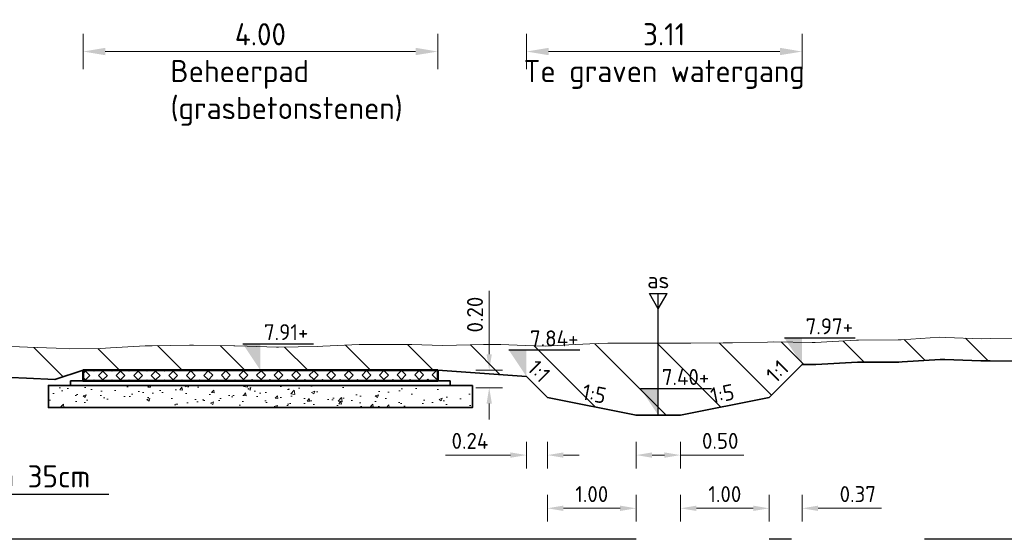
# Model space of a CAD drawing. Header units: metres. Extents: x 199581 to 207779, y 462378 to 466293.
# Tile 73 of 134: x 207310.96 to 207322.06, y 466013.59 to 466019.45. Entities that reach past the tile are written whole.
import ezdxf
from ezdxf import colors
from ezdxf.entities.mleader import LeaderData, LeaderLine
from ezdxf.enums import TextEntityAlignment as Align
from ezdxf.math import Vec2, Vec3

# ---------------------------------------------------------------- set-up
doc = ezdxf.new("R2010")
doc.units = ezdxf.units.M
doc.linetypes.add('AL-NAP_LIJN', pattern=[15.25, 12, -1.5, 0.25, -1.5])
doc.layers.get('0').update_dxf_attribs({"lineweight": 25})
for name, color, linetype, lineweight in [('B-WE-GR-MAAIVELD-G-GRIJS', 253, 'GW-MAAIVELD', 13), ('N-WA-VH-VERHARDING_FUNDERING-AD', 252, 'Continuous', 18), ('N-WA-VH-VERHARDING_FUNDERING_GRANULAAT_MENG-GD', 251, 'Continuous', 35), ('N-WA-VH-VERHARDING_FUNDERING_ZAND-GD', 251, 'Continuous', 35), ('N-WE-AM-AS-SD', 10, 'Continuous', 25), ('N-WE-GW-MAAIVELD-GD', 90, 'GW-MAAIVELD', 35), ('N-WE-GW-ONTGRAVING-WERK-AD', 253, 'Continuous', 18), ('N-WE-VH-VERHARDING_GRASBETONSTEEN-GD', 7, 'Continuous', 50), ('X-XX-AL-M', 7, 'Continuous', 18), ('X-XX-AL-NAP-GD', 253, 'AL-NAP_LIJN', 25), ('X-XX-AL-PEILMAAT-SD', 7, 'Continuous', 25), ('X-XX-AL-REFERENTIE-T25', 7, 'Continuous', 25), ('X-XX-AL-T18', 10, 'Continuous', 18)]:
    doc.layers.add(name, color=color, linetype=linetype, lineweight=lineweight)
doc.layers.add('N-WE-VH-VERHARDING_GRASBETONSTEEN-AD', color=72, linetype='Continuous', lineweight=18, transparency=0.3)
doc.styles.add('NLCS-ISO', font='NLCS-ISO.ttf')
doc.styles.add('NLCS-ISO-M100-T18', font='NLCS-ISO.ttf', dxfattribs={"height": 0.18})
doc.styles.add('NLCS-ISO-M100-T25', font='NLCS-ISO.ttf', dxfattribs={"height": 0.25})
doc.styles.add('NLCS-ISO-M50-T18', font='isocpeur.ttf', dxfattribs={"height": 0.09})
doc.linetypes.add('GW-MAAIVELD', pattern='A,12,[40,NLCS.SHX,S=1,R=0,X=0,Y=-0.5],12', length=24)
doc.dimstyles.new('NLCS-M100-T18-PIJL_L2_H1', dxfattribs={"dimscale": 0.1, "dimtxt": 2.5, "dimasz": 1.8, "dimexe": 2, "dimexo": 2, "dimgap": 0.7, "dimtad": 1, "dimzin": 0, "dimdsep": 46, "dimtxsty": 'NLCS-ISO-M100-T18', "dimcen": 0, "dimdle": 2, "dimclrd": 256, "dimclre": 256, "dimclrt": 10, "dimadec": 1, "dimazin": 0, "dimtfac": 1, "dimtdec": 3, "dimtofl": 0, "dimtmove": 0, "dimatfit": 3, "dimfxl": 2, "dimfxlon": 1, "dimtfillclr": 256, "dimtolj": 1, "dimtzin": 0, "dimlwd": -1, "dimlwe": -1, "dimarcsym": 0})
doc.dimstyles.new('NLCS-M100-T25-PIJL_L2_H1', dxfattribs={"dimscale": 0.1, "dimtxt": 2.5, "dimasz": 2.5, "dimexe": 2, "dimexo": 2, "dimgap": 0.7, "dimtad": 1, "dimzin": 0, "dimdsep": 46, "dimtxsty": 'NLCS-ISO-M100-T25', "dimcen": 0, "dimdle": 2, "dimclrd": 256, "dimclre": 256, "dimclrt": 256, "dimadec": 1, "dimazin": 0, "dimtfac": 1, "dimtdec": 3, "dimtofl": 0, "dimtmove": 0, "dimatfit": 3, "dimfxl": 2, "dimfxlon": 1, "dimtfillclr": 256, "dimtolj": 1, "dimtzin": 0, "dimlwd": -1, "dimlwe": -1, "dimarcsym": 0})

# ---------------------------------------------------------------- blocks, each defined once
blk = doc.blocks.new('SAM-AS-D')
for p, q in [((0, 3), (-0.25, 3.433)), ((0.25, 3.433), (-0.25, 3.433)), ((0, 0), (0, 3.433)), ((0, 3), (0.25, 3.433))]:
    blk.add_line(p, q)
blk = doc.blocks.new('SAL-PEILMAAT_INFRACAD_H01-SOD')
blk.add_line((-2, 3), (6, 3))
blk.add_solid([(-2, 3), (0, 3), (0, 0)])
at = {"style": 'NLCS-ISO'}
blk.add_attdef('...', (0.4, 3.4), '', height=1.8, dxfattribs=at)
blk = doc.blocks.new('*D137')
at = {"layer": 'X-XX-AL-M', "transparency": 16777216}
for p, q in [((207317.911, 466014.69), (207317.911, 466014.39)), ((207318.411, 466014.69), (207318.411, 466014.39)), ((207318.091, 466014.54), (207318.231, 466014.54)), ((207318.411, 466014.54), (207319.127, 466014.54))]:
    blk.add_line(p, q, dxfattribs=at)
for points in [[(207318.091, 466014.57), (207318.091, 466014.51), (207317.911, 466014.54)], [(207318.231, 466014.57), (207318.231, 466014.51), (207318.411, 466014.54)]]:
    blk.add_solid(points, dxfattribs=at)
at = {"layer": 'X-XX-AL-M', "transparency": 16777216, "insert": (207318.859, 466014.7), "char_height": 0.18, "attachment_point": 5, "style": 'NLCS-ISO-M100-T18'}
blk.add_mtext('\\A1;0.50', dxfattribs=at)
blk = doc.blocks.new('*D139')
at = {"layer": 'X-XX-AL-M', "transparency": 16777216}
for p, q in [((207316.911, 466014.09), (207316.911, 466013.79)), ((207317.911, 466014.09), (207317.911, 466013.79)), ((207317.731, 466013.94), (207317.091, 466013.94))]:
    blk.add_line(p, q, dxfattribs=at)
for points in [[(207317.091, 466013.97), (207317.091, 466013.91), (207316.911, 466013.94)], [(207317.731, 466013.97), (207317.731, 466013.91), (207317.911, 466013.94)]]:
    blk.add_solid(points, dxfattribs=at)
at = {"layer": 'X-XX-AL-M', "transparency": 16777216, "insert": (207317.411, 466014.1), "char_height": 0.18, "attachment_point": 5, "style": 'NLCS-ISO-M100-T18'}
blk.add_mtext('\\A1;1.00', dxfattribs=at)
blk = doc.blocks.new('*D138')
at = {"layer": 'X-XX-AL-M', "transparency": 16777216}
for p, q in [((207318.411, 466014.09), (207318.411, 466013.79)), ((207319.411, 466014.09), (207319.411, 466013.79)), ((207318.591, 466013.94), (207319.231, 466013.94))]:
    blk.add_line(p, q, dxfattribs=at)
for points in [[(207318.591, 466013.97), (207318.591, 466013.91), (207318.411, 466013.94)], [(207319.231, 466013.97), (207319.231, 466013.91), (207319.411, 466013.94)]]:
    blk.add_solid(points, dxfattribs=at)
at = {"layer": 'X-XX-AL-M', "transparency": 16777216, "insert": (207318.911, 466014.1), "char_height": 0.18, "attachment_point": 5, "style": 'NLCS-ISO-M100-T18'}
blk.add_mtext('\\A1;1.00', dxfattribs=at)
blk = doc.blocks.new('*D140')
at = {"layer": 'X-XX-AL-M', "transparency": 16777216}
for p, q in [((207316.675, 466014.69), (207316.675, 466014.39)), ((207316.911, 466014.69), (207316.911, 466014.39)), ((207316.495, 466014.54), (207315.761, 466014.54)), ((207317.091, 466014.54), (207317.271, 466014.54))]:
    blk.add_line(p, q, dxfattribs=at)
for points in [[(207316.495, 466014.57), (207316.495, 466014.51), (207316.675, 466014.54)], [(207317.091, 466014.57), (207317.091, 466014.51), (207316.911, 466014.54)]]:
    blk.add_solid(points, dxfattribs=at)
at = {"layer": 'X-XX-AL-M', "transparency": 16777216, "insert": (207316.038, 466014.7), "char_height": 0.18, "attachment_point": 5, "style": 'NLCS-ISO-M100-T18'}
blk.add_mtext('\\A1;0.24', dxfattribs=at)
blk = doc.blocks.new('*D141')
at = {"layer": 'X-XX-AL-M', "transparency": 16777216}
for p, q in [((207319.411, 466014.09), (207319.411, 466013.79)), ((207319.782, 466014.09), (207319.782, 466013.79)), ((207319.231, 466013.94), (207319.051, 466013.94)), ((207319.962, 466013.94), (207320.678, 466013.94))]:
    blk.add_line(p, q, dxfattribs=at)
for points in [[(207319.231, 466013.97), (207319.231, 466013.91), (207319.411, 466013.94)], [(207319.962, 466013.97), (207319.962, 466013.91), (207319.782, 466013.94)]]:
    blk.add_solid(points, dxfattribs=at)
at = {"layer": 'X-XX-AL-M', "transparency": 16777216, "insert": (207320.41, 466014.1), "char_height": 0.18, "attachment_point": 5, "style": 'NLCS-ISO-M100-T18'}
blk.add_mtext('\\A1;0.37', dxfattribs=at)
blk = doc.blocks.new('*D208')
at = {"layer": 'X-XX-AL-M', "transparency": 16777216}
for p, q in [((207316.675, 466018.89), (207316.675, 466019.29)), ((207319.782, 466018.89), (207319.782, 466019.29)), ((207316.925, 466019.09), (207319.532, 466019.09))]:
    blk.add_line(p, q, dxfattribs=at)
for points in [[(207316.925, 466019.132), (207316.925, 466019.049), (207316.675, 466019.09)], [(207319.532, 466019.132), (207319.532, 466019.049), (207319.782, 466019.09)]]:
    blk.add_solid(points, dxfattribs=at)
at = {"layer": 'X-XX-AL-M', "transparency": 16777216, "insert": (207318.228, 466019.285), "char_height": 0.25, "attachment_point": 5, "style": 'NLCS-ISO-M100-T25'}
blk.add_mtext('\\A1;3.11', dxfattribs=at)
blk = doc.blocks.new('*D224')
at = {"layer": 'X-XX-AL-M', "transparency": 16777216}
for p, q in [((207316.255, 466015.676), (207316.255, 466016.392)), ((207316.105, 466015.496), (207316.405, 466015.496)), ((207316.405, 466015.3), (207316.105, 466015.3)), ((207316.255, 466015.12), (207316.255, 466014.94))]:
    blk.add_line(p, q, dxfattribs=at)
for points in [[(207316.225, 466015.676), (207316.285, 466015.676), (207316.255, 466015.496)], [(207316.225, 466015.12), (207316.285, 466015.12), (207316.255, 466015.3)]]:
    blk.add_solid(points, dxfattribs=at)
at = {"layer": 'X-XX-AL-M', "transparency": 16777216, "insert": (207316.095, 466016.124), "char_height": 0.18, "attachment_point": 5, "rotation": 90, "style": 'NLCS-ISO-M100-T18'}
blk.add_mtext('\\A1;0.20', dxfattribs=at)
blk = doc.blocks.new('*D279')
at = {"layer": 'X-XX-AL-M', "transparency": 16777216}
for p, q in [((207311.677, 466018.89), (207311.677, 466019.29)), ((207315.675, 466018.89), (207315.675, 466019.29)), ((207311.927, 466019.09), (207315.425, 466019.09))]:
    blk.add_line(p, q, dxfattribs=at)
for points in [[(207311.927, 466019.132), (207311.927, 466019.049), (207311.677, 466019.09)], [(207315.425, 466019.132), (207315.425, 466019.049), (207315.675, 466019.09)]]:
    blk.add_solid(points, dxfattribs=at)
at = {"layer": 'X-XX-AL-M', "transparency": 16777216, "insert": (207313.676, 466019.285), "char_height": 0.25, "attachment_point": 5, "style": 'NLCS-ISO-M100-T25'}
blk.add_mtext('\\A1;4.00', dxfattribs=at)

msp = doc.modelspace()

# ---------------------------------------------------------------- hatches: boundary and pattern name
at = {"layer": 'N-WA-VH-VERHARDING_FUNDERING-AD'}
h = msp.add_hatch(dxfattribs=at)
h.set_pattern_fill('AVH-FUNDERING_GRANULAAT_MENG_01', color=256, scale=0.05, pattern_type=2)
h.set_pattern_definition([(50, (207313.48386, 466015.2122), (0.35863, -0.031376), [0.0375, -0.4125]), (355, (207313.48386, 466015.2122), (-0.069376, 0.376096), [0.03, -0.33]), (100.451, (207313.51375, 466015.2096), (0.289255, 0.34472), [0.03187, -0.35057]), (46.184, (207313.48386, 466015.3122), (0.53362, -0.08276), [0.05625, -0.61875]), (96.636, (207313.52833, 466015.3053), (0.46733, 0.48706), [0.047805, -0.52586]), (351.184, (207313.48386, 466015.3122), (0.46733, 0.48706), [0.045, -0.495]), (21, (207313.53386, 466015.2872), (0.298454, -0.20131), [0.0375, -0.4125]), (326, (207313.53386, 466015.2872), (0.12166, 0.362575), [0.03, -0.33]), (71.451, (207313.55873, 466015.27042), (0.42011, 0.161265), [0.03187, -0.35057]), (37.5, (207313.48386, 466015.2122), (0.00608, 0.166447), [0, -0.326, 0, -0.335, 0, -0.33125]), (7.5, (207313.48386, 466015.2122), (0.131535, 0.197206), [0, -0.191, 0, -0.3185, 0, -0.12625]), (327.5, (207313.37236, 466015.2122), (0.266911, -0.0112774), [0, -0.125, 0, -0.39, 0, -0.5175]), (317.5, (207313.32236, 466015.2122), (0.291593, 0.050052), [0, -0.1625, 0, -0.259, 0, -0.3675])])
h.paths.add_polyline_path([(207311.286, 466015.326), (207311.286, 466015.076), (207316.066, 466015.076), (207316.066, 466015.326)])
at = {"layer": 'N-WE-GW-ONTGRAVING-WERK-AD'}
h = msp.add_hatch(dxfattribs=at)
h.set_pattern_fill('AGW-WERK_ONTGRAVEN-SO', color=256, scale=0.1, pattern_type=2)
h.set_pattern_definition([(135, (0, 0), (-0.3535533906, -0.3535533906), [])])
h.paths.add_polyline_path([(207319.782, 466015.562), (207319.892, 466015.56), (207319.937, 466015.56), (207320.405, 466015.586), (207320.42, 466015.586), (207320.871, 466015.588), (207320.911, 466015.59), (207321.34, 466015.618), (207321.393, 466015.617), (207321.798, 466015.601), (207321.902, 466015.603), (207322.266, 466015.6), (207322.4, 466015.599), (207322.73, 466015.594), (207322.901, 466015.589), (207323.205, 466015.591), (207323.408, 466015.595), (207323.666, 466015.597), (207323.899, 466015.589), (207324.137, 466015.584), (207324.408, 466015.589), (207324.603, 466015.586), (207324.909, 466015.588), (207325.072, 466015.587), (207325.412, 466015.59), (207325.54, 466015.591), (207325.912, 466015.59), (207326.341, 466015.593), (207326.405, 466015.592), (207326.461, 466015.59), (207326.912, 466015.564), (207326.949, 466015.565), (207327.318, 466015.574), (207327.403, 466015.576), (207327.879, 466015.566), (207327.925, 466015.568), (207328.347, 466015.578), (207328.413, 466015.579), (207328.805, 466015.559), (207328.92, 466015.56), (207329.272, 466015.562), (207329.412, 466015.554), (207329.743, 466015.55), (207329.923, 466015.55), (207330.216, 466015.553), (207330.422, 466015.557), (207330.672, 466015.549), (207330.923, 466015.543), (207331.213, 466015.547), (207331.431, 466015.553), (207331.621, 466015.556), (207331.936, 466015.569), (207332.088, 466015.574), (207332.428, 466015.58), (207332.546, 466015.578), (207332.922, 466015.574), (207333.003, 466015.569), (207333.161, 466015.561), (207333.161, 466015.812), (207333.016, 466015.819), (207332.93, 466015.824), (207332.549, 466015.828), (207332.429, 466015.83), (207332.082, 466015.824), (207331.927, 466015.819), (207331.614, 466015.806), (207331.426, 466015.803), (207331.208, 466015.797), (207330.925, 466015.793), (207330.68, 466015.799), (207330.423, 466015.808), (207330.212, 466015.803), (207329.922, 466015.8), (207329.745, 466015.8), (207329.421, 466015.804), (207329.278, 466015.812), (207328.919, 466015.81), (207328.81, 466015.809), (207328.418, 466015.829), (207328.343, 466015.828), (207327.917, 466015.818), (207327.876, 466015.816), (207327.403, 466015.826), (207327.312, 466015.824), (207326.941, 466015.815), (207326.914, 466015.814), (207326.474, 466015.839), (207326.413, 466015.842), (207326.342, 466015.843), (207325.911, 466015.84), (207325.539, 466015.841), (207325.41, 466015.84), (207325.072, 466015.837), (207324.909, 466015.838), (207324.604, 466015.836), (207324.407, 466015.839), (207324.137, 466015.834), (207323.906, 466015.839), (207323.67, 466015.848), (207323.405, 466015.845), (207323.202, 466015.841), (207322.903, 466015.839), (207322.735, 466015.844), (207322.402, 466015.849), (207322.268, 466015.85), (207321.901, 466015.853), (207321.8, 466015.851), (207321.399, 466015.867), (207321.333, 466015.868), (207320.898, 466015.84), (207320.866, 466015.838), (207320.398, 466015.836), (207320.397, 466015.836), (207319.931, 466015.81), (207319.895, 466015.81), (207319.464, 466015.817), (207319.394, 466015.813), (207318.996, 466015.807), (207318.893, 466015.807), (207318.529, 466015.802), (207318.392, 466015.801), (207318.062, 466015.801), (207317.89, 466015.8), (207317.594, 466015.801), (207317.389, 466015.793), (207317.151, 466015.783), (207316.888, 466015.768), (207316.66, 466015.777), (207316.386, 466015.788), (207316.192, 466015.787), (207315.885, 466015.779), (207315.725, 466015.774), (207315.384, 466015.787), (207315.258, 466015.786), (207314.882, 466015.785), (207314.79, 466015.785), (207314.381, 466015.768), (207314.323, 466015.766), (207313.867, 466015.755), (207313.526, 466015.768), (207313.388, 466015.773), (207313.378, 466015.773), (207312.921, 466015.778), (207312.877, 466015.778), (207312.454, 466015.773), (207312.376, 466015.77), (207311.986, 466015.748), (207311.874, 466015.741), (207311.519, 466015.738), (207311.373, 466015.744), (207311.052, 466015.756), (207310.872, 466015.763), (207310.584, 466015.764), (207310.37, 466015.765), (207310.117, 466015.753), (207309.869, 466015.741), (207309.65, 466015.737), (207309.368, 466015.73), (207309.182, 466015.72), (207308.866, 466015.714), (207308.715, 466015.715), (207308.365, 466015.694), (207308.248, 466015.685), (207307.864, 466015.672), (207307.42, 466015.613), (207307.362, 466015.606), (207307.313, 466015.605), (207306.861, 466015.583), (207306.846, 466015.584), (207306.633, 466015.572), (207306.506, 466015.566), (207305.323, 466015.425), (207305.143, 466015.309), (207307.893, 466015.323), (207308.267, 466015.335), (207308.389, 466015.345), (207308.725, 466015.365), (207308.869, 466015.364), (207309.195, 466015.37), (207309.381, 466015.381), (207309.657, 466015.387), (207309.881, 466015.392), (207310.133, 466015.403), (207310.378, 466015.414), (207310.583, 466015.414), (207310.864, 466015.413), (207311.038, 466015.406), (207311.36, 466015.394), (207311.677, 466015.496), (207315.675, 466015.496), (207316.675, 466015.426), (207316.911, 466015.19), (207317.911, 466014.99), (207318.411, 466014.99), (207319.411, 466015.19)])
at = {"layer": 'N-WE-VH-VERHARDING_GRASBETONSTEEN-AD'}
h = msp.add_hatch(dxfattribs=at)
h.set_pattern_fill('AVH-GRASBETONSTEEN_02', color=256, scale=0.1, angle=0.1022, pattern_type=2)
h.set_pattern_definition([(45.102249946, (-5837.77623, 3294.48946), (-0.099171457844, 0.09881812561), [0.07, -0.07]), (135.102249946, (-5837.77623, 3294.48946), (-0.09881812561, -0.099171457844), [0.07, -0.07]), (45.102249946, (-5837.82582, 3294.53887), (-0.099171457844, 0.09881812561), [0.07, -0.07]), (135.102249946, (-5837.72683, 3294.53905), (-0.09881812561, -0.099171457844), [0.07, -0.07])])
h.paths.add_polyline_path([(207315.675, 466015.496), (207315.675, 466015.376), (207311.677, 466015.376), (207311.677, 466015.496)])

# ---------------------------------------------------------------- linework, layer by layer
at = {"layer": 'B-WE-GR-MAAIVELD-G-GRIJS', "flags": 128}
msp.add_lwpolyline([(207298.161, 466015.705), (207298.339, 466015.699), (207298.434, 466015.681), (207298.84, 466015.622), (207299.265, 466015.506), (207300.726, 466014.496), (207301.057, 466014.311), (207303.79, 466014.439), (207305.323, 466015.425), (207306.506, 466015.566), (207306.633, 466015.572), (207306.846, 466015.584), (207306.861, 466015.583), (207307.313, 466015.605), (207307.362, 466015.606), (207307.42, 466015.613), (207307.864, 466015.672), (207308.248, 466015.685), (207308.365, 466015.694), (207308.715, 466015.715), (207308.866, 466015.714), (207309.182, 466015.72), (207309.368, 466015.73), (207309.65, 466015.737), (207309.869, 466015.741), (207310.117, 466015.753), (207310.37, 466015.765), (207310.584, 466015.764), (207310.872, 466015.763), (207311.052, 466015.756), (207311.373, 466015.744), (207311.519, 466015.738), (207311.874, 466015.741), (207311.986, 466015.748), (207312.376, 466015.77), (207312.454, 466015.773), (207312.877, 466015.778), (207312.921, 466015.778), (207313.378, 466015.773), (207313.388, 466015.773), (207313.526, 466015.768), (207313.856, 466015.756), (207313.88, 466015.756), (207314.323, 466015.766), (207314.381, 466015.768), (207314.79, 466015.785), (207314.882, 466015.785), (207315.258, 466015.786), (207315.384, 466015.787), (207315.725, 466015.774), (207315.885, 466015.779), (207316.192, 466015.787), (207316.386, 466015.788), (207316.66, 466015.777), (207316.888, 466015.768), (207317.151, 466015.783), (207317.389, 466015.793), (207317.594, 466015.801), (207317.89, 466015.8), (207318.062, 466015.801), (207318.392, 466015.801), (207318.529, 466015.802), (207318.893, 466015.807), (207318.996, 466015.807), (207319.394, 466015.813), (207319.464, 466015.817), (207319.895, 466015.81), (207319.931, 466015.81), (207320.397, 466015.836), (207320.398, 466015.836), (207320.419, 466015.836), (207320.866, 466015.838), (207320.898, 466015.84), (207321.333, 466015.868), (207321.399, 466015.867), (207321.8, 466015.851), (207321.901, 466015.853), (207322.268, 466015.85), (207322.402, 466015.849), (207322.735, 466015.844), (207322.903, 466015.839), (207323.202, 466015.841), (207323.405, 466015.845), (207323.67, 466015.848), (207323.906, 466015.839), (207324.137, 466015.834), (207324.407, 466015.839), (207324.604, 466015.836), (207324.909, 466015.838), (207325.072, 466015.837), (207325.41, 466015.84), (207325.539, 466015.841), (207325.911, 466015.84), (207326.342, 466015.843), (207326.413, 466015.842), (207326.474, 466015.839), (207326.914, 466015.814), (207326.941, 466015.815), (207327.312, 466015.824), (207327.408, 466015.827), (207327.415, 466015.826), (207327.876, 466015.816), (207327.917, 466015.818), (207328.343, 466015.828), (207328.418, 466015.829), (207328.81, 466015.809), (207328.919, 466015.81), (207329.278, 466015.812), (207329.421, 466015.804), (207329.745, 466015.8), (207329.922, 466015.8), (207330.212, 466015.803), (207330.423, 466015.808), (207330.68, 466015.799), (207330.925, 466015.793), (207331.208, 466015.797), (207331.426, 466015.803), (207331.614, 466015.806), (207331.927, 466015.819), (207332.082, 466015.824), (207332.429, 466015.83), (207332.549, 466015.828), (207332.93, 466015.824), (207333.016, 466015.819), (207333.161, 466015.812)], dxfattribs=at)
at = {"layer": 'N-WA-VH-VERHARDING_FUNDERING_GRANULAAT_MENG-GD', "flags": 128}
msp.add_lwpolyline([(207316.066, 466015.326), (207316.066, 466015.076), (207311.286, 466015.076), (207311.286, 466015.326)], close=True, dxfattribs=at)
at = {"layer": 'N-WA-VH-VERHARDING_FUNDERING_ZAND-GD', "flags": 128}
msp.add_lwpolyline([(207315.816, 466015.376), (207315.816, 466015.326), (207311.536, 466015.326), (207311.536, 466015.376)], close=True, dxfattribs=at)
at = {"layer": 'N-WE-GW-MAAIVELD-GD', "flags": 128}
for points in [[(207319.782, 466015.562), (207319.892, 466015.56), (207319.937, 466015.56), (207320.405, 466015.586), (207320.42, 466015.586), (207320.871, 466015.588), (207320.911, 466015.59), (207321.34, 466015.618), (207321.393, 466015.617), (207321.798, 466015.601), (207321.902, 466015.603), (207322.266, 466015.6), (207322.4, 466015.599), (207322.73, 466015.594), (207322.901, 466015.589), (207323.205, 466015.591), (207323.408, 466015.595), (207323.666, 466015.597), (207323.899, 466015.589), (207324.137, 466015.584), (207324.408, 466015.589), (207324.603, 466015.586), (207324.909, 466015.588), (207325.072, 466015.587), (207325.412, 466015.59), (207325.54, 466015.591), (207325.912, 466015.59), (207326.341, 466015.593), (207326.405, 466015.592), (207326.461, 466015.59), (207326.912, 466015.564), (207326.949, 466015.565), (207327.318, 466015.574), (207327.403, 466015.576), (207327.879, 466015.566), (207327.925, 466015.568), (207328.347, 466015.578), (207328.413, 466015.579), (207328.805, 466015.559), (207328.92, 466015.56), (207329.272, 466015.562), (207329.412, 466015.554), (207329.743, 466015.55), (207329.923, 466015.55), (207330.216, 466015.553), (207330.422, 466015.557), (207330.672, 466015.549), (207330.923, 466015.543), (207331.213, 466015.547), (207331.431, 466015.553), (207331.621, 466015.556), (207331.936, 466015.569), (207332.088, 466015.574), (207332.428, 466015.58), (207332.546, 466015.578), (207332.922, 466015.574), (207333.003, 466015.569), (207333.161, 466015.561)], [(207316.675, 466015.426), (207316.911, 466015.19), (207317.911, 466014.99), (207318.411, 466014.99), (207319.411, 466015.19), (207319.782, 466015.562)], [(207307.893, 466015.323), (207308.267, 466015.335), (207308.389, 466015.345), (207308.725, 466015.365), (207308.869, 466015.364), (207309.195, 466015.37), (207309.381, 466015.381), (207309.657, 466015.387), (207309.881, 466015.392), (207310.133, 466015.403), (207310.378, 466015.414), (207310.583, 466015.414), (207310.864, 466015.413), (207311.038, 466015.406), (207311.36, 466015.394), (207311.677, 466015.496)], [(207315.675, 466015.496), (207316.675, 466015.426)]]:
    msp.add_lwpolyline(points, dxfattribs=at)
at = {"layer": 'N-WE-VH-VERHARDING_GRASBETONSTEEN-GD'}
msp.add_lwpolyline([(207315.675, 466015.496), (207315.675, 466015.376), (207311.677, 466015.376), (207311.677, 466015.496)], close=True, dxfattribs=at)
at = {"layer": 'X-XX-AL-NAP-GD', "flags": 128}
msp.add_lwpolyline([(207333.161, 466013.59), (207298.161, 466013.59)], dxfattribs=at)

# ---------------------------------------------------------------- block references
at = {"layer": 'N-WE-AM-AS-SD', "xscale": -0.4, "yscale": 0.4, "zscale": 2}
msp.add_blockref('SAM-AS-D', (207318.161, 466014.99), dxfattribs=at)
at = {"layer": 'X-XX-AL-PEILMAAT-SD', "xscale": 0.1, "yscale": 0.1, "zscale": 0.1}
for p, values in [((207319.782, 466015.562), {'...': '7.97+'}), ((207313.676, 466015.496), {'...': '7.91+'}), ((207316.675, 466015.426), {'...': '7.84+'}), ((207318.161, 466014.99), {'...': '7.40+'})]:
    msp.add_blockref('SAL-PEILMAAT_INFRACAD_H01-SOD', p, dxfattribs=at).add_auto_attribs(values)

# ---------------------------------------------------------------- texts
at = {"layer": 'X-XX-AL-REFERENTIE-T25', "char_height": 0.25, "attachment_point": 1, "style": 'NLCS-ISO-M100-T25'}
for s, width, insert in [('Beheerpad\\P(grasbetonstenen)', 0.97587, (207312.663, 466018.995)), ('Te graven watergang', 3.80398, (207316.644, 466018.995))]:
    msp.add_mtext_dynamic_manual_height_columns(s, width=width, gutter_width=1.25, heights=[0], dxfattribs=dict(at, insert=insert))
at = {"layer": 'X-XX-AL-T18', "style": 'NLCS-ISO-M50-T18'}
msp.add_text('as', height=0.18, dxfattribs=at).set_placement((207318.161, 466016.367), align=Align.BOTTOM_CENTER)
at = {"layer": 'X-XX-AL-T18', "style": 'NLCS-ISO-M100-T18'}
for s, rotation, p in [('1:1', 315, (207316.715, 466015.386)), ('1:1', 45, (207319.604, 466015.383)), ('1:5', 348.6901, (207317.411, 466015.09)), ('1:5', 11.3099, (207318.911, 466015.09))]:
    msp.add_text(s, height=0.18, rotation=rotation, dxfattribs=at).set_placement(p, align=Align.BOTTOM_CENTER)

# ---------------------------------------------------------------- dimensions: what is measured, and where the dimension line sits
at = {"layer": 'X-XX-AL-M'}
for base, p1, p2, picture, middle in [((207315.675, 466019.09), (207311.677, 466015.496), (207315.675, 466015.496), '*D279', (207313.676, 466019.285)), ((207319.782, 466019.09), (207316.675, 466015.426), (207319.782, 466015.562), '*D208', (207318.228, 466019.285))]:
    dim = msp.add_linear_dim(base=base, p1=p1, p2=p2, dimstyle='NLCS-M100-T25-PIJL_L2_H1', dxfattribs=at)
    dim.commit()
    dim.dimension.update_dxf_attribs({"geometry": picture, "text_midpoint": middle})
dim = msp.add_linear_dim(base=(207316.255, 466015.496), p1=(207317.911, 466015.3), p2=(207315.675, 466015.496), angle=90, dimstyle='NLCS-M100-T18-PIJL_L2_H1', override={"dimexe": 1.5, "dimexo": 1.5, "dimclrt": 256, "dimfxl": 1.5}, dxfattribs=at)
dim.commit()
dim.dimension.update_dxf_attribs({"geometry": '*D224', "text_midpoint": (207316.095, 466016.124)})
for base, p1, p2, picture, middle in [((207319.782, 466013.94), (207319.411, 466015.19), (207319.782, 466015.562), '*D141', (207320.41, 466014.1)), ((207316.675, 466014.54), (207316.911, 466015.19), (207316.675, 466015.426), '*D140', (207316.038, 466014.7)), ((207316.911, 466013.94), (207317.911, 466014.99), (207316.911, 466015.19), '*D139', (207317.411, 466014.1)), ((207319.411, 466013.94), (207318.411, 466014.99), (207319.411, 466015.19), '*D138', (207318.911, 466014.1)), ((207318.411, 466014.54), (207317.911, 466014.99), (207318.411, 466014.99), '*D137', (207318.859, 466014.7))]:
    dim = msp.add_linear_dim(base=base, p1=p1, p2=p2, dimstyle='NLCS-M100-T18-PIJL_L2_H1', override={"dimexe": 1.5, "dimexo": 1.5, "dimclrt": 256, "dimfxl": 1.5}, dxfattribs=at)
    dim.commit()
    dim.dimension.update_dxf_attribs({"geometry": picture, "text_midpoint": middle})

# ---------------------------------------------------------------- leaders
at = {"layer": 'X-XX-AL-REFERENTIE-T25'}
ml = msp.add_multileader_mtext('Standard', dxfattribs=at)
ml.set_content('Afplaggen 35cm', color=256, style='NLCS-ISO-M100-T25')
ml.set_leader_properties(color=256, linetype='ByLayer', lineweight=-1)
ml.build(insert=Vec2(0, 0))
ml.multileader.update_dxf_attribs({"text_left_attachment_type": 5, "text_right_attachment_type": 5, "dogleg_length": 0.25, "arrow_head_size": 0.25})
ctx = ml.context
ctx.base_point, ctx.char_height, ctx.arrow_head_size, ctx.landing_gap_size, ctx.plane_origin = Vec3(207309.307, 466014.1), 0.25, 0.25, 0.09, Vec3(207308.201, 466015.517)
ctx.left_attachment, ctx.right_attachment = 5, 5
notes = []
notes.append((ctx, [(1, (1, 1, 0), (207309.057, 466014.1), (1, 0), 0.25, [(0, [(207308.201, 466015.517)], 0, [])])]))
ctx.mtext.insert, ctx.mtext.flow_direction = Vec3(207309.397, 466014.425), 5
for ctx, leaders in notes:
    for number, flags, end, landing, length, lines in leaders:
        leader = LeaderData()
        leader.index, (leader.has_last_leader_line, leader.has_dogleg_vector, leader.attachment_direction) = number, flags
        leader.last_leader_point, leader.dogleg_vector, leader.dogleg_length = Vec3(end), Vec3(landing), length
        for number, points, colour, breaks in lines:
            line = LeaderLine()
            line.index, line.vertices, line.color, line.breaks = number, Vec3.list(points), colors.encode_raw_color(colour), breaks
            leader.lines.append(line)
        ctx.leaders.append(leader)

doc.saveas('drawing.dxf')
